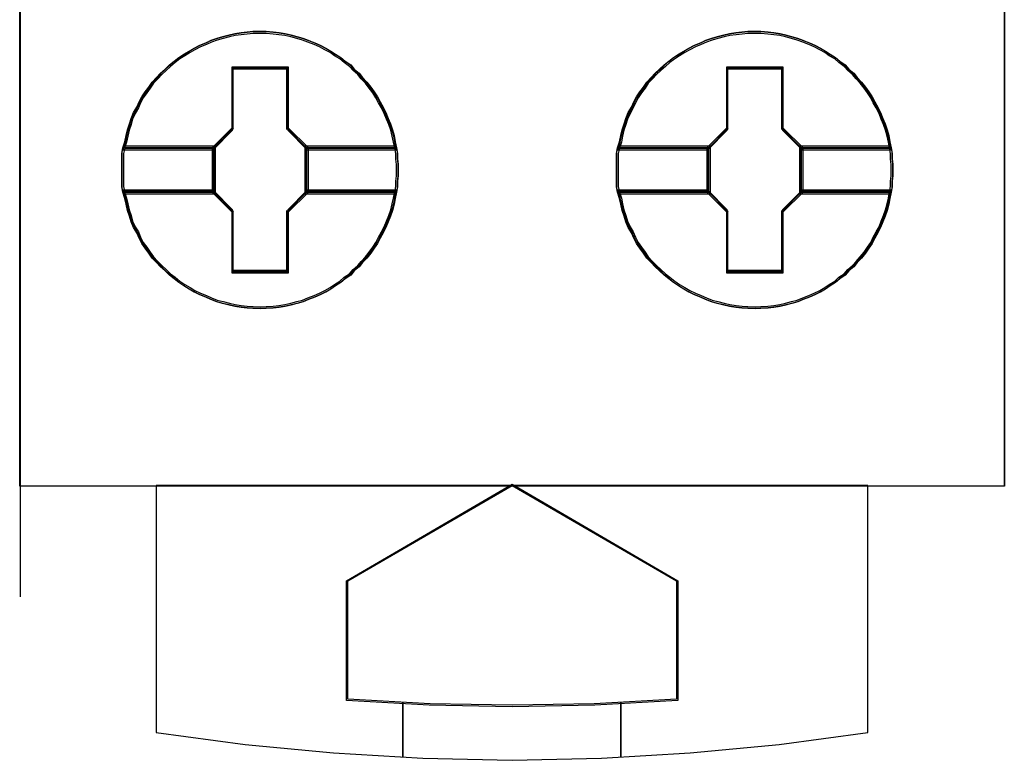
# Model space of a CAD drawing. Header units: millimetres. Extents: x 18084 to 47233, y 38174 to 56392.
# Tile 198 of 251: x 25968 to 25986, y 53624 to 53638. Entities that reach past the tile are written whole.
import ezdxf

# ---------------------------------------------------------------- set-up
doc = ezdxf.new("R2010")
doc.units = ezdxf.units.MM
doc.header["$LTSCALE"] = 100
doc.layers.add('45', color=7, linetype='Continuous')
doc.layers.add('5', color=7, linetype='Continuous')

msp = doc.modelspace()

# ---------------------------------------------------------------- linework, layer by layer
at = {"layer": '45', "color": 7}
for points in [[(25968.111, 53712.23), (25986.125, 53712.23), (25986.125, 53712.23), (25986.125, 53629.225), (25986.125, 53629.225), (25968.111, 53629.225), (25968.111, 53629.225), (25968.111, 53712.23), (25968.111, 53712.23)], [(25968.116, 53712.225), (25986.118, 53712.225), (25986.118, 53629.23), (25968.116, 53629.23), (25968.116, 53712.225)], [(25975.035, 53635.01), (25975.035, 53634.903), (25975.023, 53634.803), (25975.023, 53634.702), (25975.005, 53634.601), (25974.982, 53634.489), (25974.958, 53634.382), (25974.928, 53634.27), (25974.893, 53634.163), (25974.851, 53634.062), (25974.81, 53633.956), (25974.757, 53633.861), (25974.703, 53633.76), (25974.656, 53633.666), (25974.597, 53633.577), (25974.532, 53633.488), (25974.461, 53633.399), (25974.384, 53633.316), (25974.319, 53633.239), (25974.23, 53633.162), (25974.165, 53633.086), (25974.065, 53633.02), (25973.988, 53632.949), (25973.887, 53632.89), (25973.804, 53632.831), (25973.71, 53632.778), (25973.609, 53632.724), (25973.508, 53632.683), (25973.396, 53632.641), (25973.295, 53632.6), (25973.189, 53632.57), (25973.077, 53632.541), (25972.97, 53632.517), (25972.858, 53632.499), (25972.751, 53632.488), (25972.621, 53632.482), (25972.515, 53632.476), (25972.378, 53632.482), (25972.272, 53632.488), (25972.16, 53632.499), (25972.047, 53632.517), (25971.941, 53632.541), (25971.822, 53632.57), (25971.716, 53632.6), (25971.609, 53632.641), (25971.515, 53632.683), (25971.408, 53632.724), (25971.302, 53632.778), (25971.213, 53632.831), (25971.112, 53632.89), (25971.024, 53632.949), (25970.935, 53633.02), (25970.852, 53633.086), (25970.769, 53633.162), (25970.687, 53633.239), (25970.616, 53633.316), (25970.533, 53633.399), (25970.474, 53633.488), (25970.408, 53633.577), (25970.343, 53633.666), (25970.296, 53633.76), (25970.255, 53633.861), (25970.195, 53633.956), (25970.148, 53634.062), (25970.119, 53634.163), (25970.083, 53634.27), (25970.059, 53634.382), (25970.036, 53634.489), (25970, 53634.601), (25969.977, 53634.702), (25969.977, 53634.803), (25969.977, 53634.903), (25969.977, 53635.01), (25969.977, 53635.11), (25969.977, 53635.211), (25969.977, 53635.312), (25970, 53635.412), (25970.036, 53635.525), (25970.059, 53635.637), (25970.083, 53635.744), (25970.119, 53635.85), (25970.148, 53635.951), (25970.195, 53636.058), (25970.255, 53636.158), (25970.296, 53636.253), (25970.343, 53636.348), (25970.408, 53636.437), (25970.474, 53636.525), (25970.533, 53636.614), (25970.616, 53636.697), (25970.687, 53636.78), (25970.769, 53636.851), (25970.852, 53636.928), (25970.935, 53636.999), (25971.024, 53637.064), (25971.112, 53637.123), (25971.213, 53637.183), (25971.302, 53637.236), (25971.408, 53637.289), (25971.515, 53637.331), (25971.609, 53637.378), (25971.716, 53637.414), (25971.822, 53637.443), (25971.941, 53637.473), (25972.047, 53637.496), (25972.16, 53637.514), (25972.272, 53637.526), (25972.378, 53637.538), (25972.515, 53637.538), (25972.621, 53637.538), (25972.751, 53637.526), (25972.858, 53637.514), (25972.97, 53637.496), (25973.077, 53637.473), (25973.189, 53637.443), (25973.295, 53637.414), (25973.396, 53637.378), (25973.508, 53637.331), (25973.609, 53637.289), (25973.71, 53637.236), (25973.804, 53637.183), (25973.887, 53637.123), (25973.988, 53637.064), (25974.065, 53636.999), (25974.165, 53636.928), (25974.23, 53636.851), (25974.319, 53636.78), (25974.384, 53636.697), (25974.461, 53636.614), (25974.532, 53636.525), (25974.597, 53636.437), (25974.656, 53636.348), (25974.703, 53636.253), (25974.757, 53636.158), (25974.81, 53636.058), (25974.851, 53635.951), (25974.893, 53635.85), (25974.928, 53635.744), (25974.958, 53635.637), (25974.982, 53635.525), (25975.005, 53635.412), (25975.023, 53635.312), (25975.023, 53635.211), (25975.035, 53635.11), (25975.035, 53635.01)], [(25972.514, 53637.538), (25972.378, 53637.538), (25972.271, 53637.526), (25972.159, 53637.514), (25972.046, 53637.496), (25971.94, 53637.472), (25971.821, 53637.441), (25971.715, 53637.411), (25971.608, 53637.375), (25971.514, 53637.327), (25971.407, 53637.285), (25971.301, 53637.23), (25971.212, 53637.176), (25971.111, 53637.116), (25971.023, 53637.056), (25970.934, 53636.989), (25970.851, 53636.917), (25970.768, 53636.839), (25970.685, 53636.766), (25970.614, 53636.682), (25970.532, 53636.598), (25970.472, 53636.507), (25970.407, 53636.417), (25970.342, 53636.326), (25970.295, 53636.23), (25970.253, 53636.134), (25970.194, 53636.031), (25970.147, 53635.923), (25970.117, 53635.82), (25970.082, 53635.712), (25970.058, 53635.603), (25970.034, 53635.489), (25969.999, 53635.374), (25971.65, 53635.374), (25972.005, 53635.736), (25972.005, 53636.869), (25973.017, 53636.869), (25973.017, 53635.736), (25973.372, 53635.374), (25975.005, 53635.374), (25974.981, 53635.489), (25974.958, 53635.603), (25974.928, 53635.712), (25974.893, 53635.82), (25974.851, 53635.923), (25974.81, 53636.031), (25974.756, 53636.134), (25974.703, 53636.23), (25974.656, 53636.326), (25974.597, 53636.417), (25974.532, 53636.507), (25974.461, 53636.598), (25974.384, 53636.682), (25974.319, 53636.766), (25974.23, 53636.839), (25974.165, 53636.917), (25974.064, 53636.989), (25973.987, 53637.056), (25973.887, 53637.116), (25973.804, 53637.176), (25973.709, 53637.23), (25973.608, 53637.285), (25973.508, 53637.327), (25973.395, 53637.375), (25973.295, 53637.411), (25973.188, 53637.441), (25973.076, 53637.472), (25972.969, 53637.496), (25972.857, 53637.514), (25972.75, 53637.526), (25972.62, 53637.538), (25972.514, 53637.538)], [(25969.999, 53635.374), (25971.65, 53635.374), (25972.005, 53635.736), (25972.005, 53636.869), (25973.017, 53636.869), (25973.017, 53635.736), (25973.372, 53635.374), (25975.005, 53635.374), (25974.981, 53635.489), (25974.958, 53635.603), (25974.928, 53635.712), (25974.893, 53635.82), (25974.851, 53635.923), (25974.81, 53636.031), (25974.756, 53636.134), (25974.703, 53636.23), (25974.656, 53636.326), (25974.597, 53636.417), (25974.532, 53636.507), (25974.461, 53636.598), (25974.384, 53636.682), (25974.319, 53636.766), (25974.23, 53636.839), (25974.165, 53636.917), (25974.064, 53636.989), (25973.987, 53637.056), (25973.887, 53637.116), (25973.804, 53637.176), (25973.709, 53637.23), (25973.608, 53637.285), (25973.508, 53637.327), (25973.395, 53637.375), (25973.295, 53637.411), (25973.188, 53637.441), (25973.076, 53637.472), (25972.969, 53637.496), (25972.857, 53637.514), (25972.75, 53637.526), (25972.62, 53637.538), (25972.514, 53637.538), (25972.378, 53637.538), (25972.271, 53637.526), (25972.159, 53637.514), (25972.046, 53637.496), (25971.94, 53637.472), (25971.821, 53637.441), (25971.715, 53637.411), (25971.608, 53637.375), (25971.514, 53637.327), (25971.407, 53637.285), (25971.301, 53637.23), (25971.212, 53637.176), (25971.111, 53637.116), (25971.023, 53637.056), (25970.934, 53636.989), (25970.851, 53636.917), (25970.768, 53636.839), (25970.685, 53636.766), (25970.614, 53636.682), (25970.532, 53636.598), (25970.472, 53636.507), (25970.407, 53636.417), (25970.342, 53636.326), (25970.295, 53636.23), (25970.253, 53636.134), (25970.194, 53636.031), (25970.147, 53635.923), (25970.117, 53635.82), (25970.082, 53635.712), (25970.058, 53635.603), (25970.034, 53635.489), (25969.999, 53635.374)], [(25972.514, 53637.506), (25972.379, 53637.506), (25972.274, 53637.494), (25972.163, 53637.482), (25972.052, 53637.465), (25971.947, 53637.441), (25971.83, 53637.412), (25971.725, 53637.383), (25971.62, 53637.348), (25971.527, 53637.301), (25971.421, 53637.26), (25971.316, 53637.207), (25971.229, 53637.155), (25971.129, 53637.096), (25971.042, 53637.038), (25970.954, 53636.973), (25970.872, 53636.903), (25970.791, 53636.827), (25970.709, 53636.757), (25970.639, 53636.675), (25970.557, 53636.593), (25970.499, 53636.506), (25970.434, 53636.418), (25970.37, 53636.33), (25970.323, 53636.237), (25970.282, 53636.143), (25970.224, 53636.044), (25970.177, 53635.938), (25970.148, 53635.839), (25970.113, 53635.734), (25970.09, 53635.629), (25970.066, 53635.517), (25970.031, 53635.406), (25971.661, 53635.406), (25972.011, 53635.757), (25972.011, 53636.857), (25973.01, 53636.857), (25973.01, 53635.757), (25973.361, 53635.406), (25974.973, 53635.406), (25974.949, 53635.517), (25974.926, 53635.629), (25974.897, 53635.734), (25974.862, 53635.839), (25974.821, 53635.938), (25974.78, 53636.044), (25974.727, 53636.143), (25974.675, 53636.237), (25974.628, 53636.33), (25974.57, 53636.418), (25974.505, 53636.506), (25974.435, 53636.593), (25974.359, 53636.675), (25974.295, 53636.757), (25974.208, 53636.827), (25974.143, 53636.903), (25974.044, 53636.973), (25973.968, 53637.038), (25973.869, 53637.096), (25973.787, 53637.155), (25973.694, 53637.207), (25973.594, 53637.26), (25973.495, 53637.301), (25973.384, 53637.348), (25973.285, 53637.383), (25973.18, 53637.412), (25973.069, 53637.441), (25972.963, 53637.465), (25972.852, 53637.482), (25972.747, 53637.494), (25972.619, 53637.506), (25972.514, 53637.506)], [(25970.031, 53635.406), (25971.661, 53635.406), (25972.011, 53635.757), (25972.011, 53636.857), (25973.01, 53636.857), (25973.01, 53635.757), (25973.361, 53635.406), (25974.973, 53635.406), (25974.949, 53635.517), (25974.926, 53635.629), (25974.897, 53635.734), (25974.862, 53635.839), (25974.821, 53635.938), (25974.78, 53636.044), (25974.727, 53636.143), (25974.675, 53636.237), (25974.628, 53636.33), (25974.57, 53636.418), (25974.505, 53636.506), (25974.435, 53636.593), (25974.359, 53636.675), (25974.295, 53636.757), (25974.208, 53636.827), (25974.143, 53636.903), (25974.044, 53636.973), (25973.968, 53637.038), (25973.869, 53637.096), (25973.787, 53637.155), (25973.694, 53637.207), (25973.594, 53637.26), (25973.495, 53637.301), (25973.384, 53637.348), (25973.285, 53637.383), (25973.18, 53637.412), (25973.069, 53637.441), (25972.963, 53637.465), (25972.852, 53637.482), (25972.747, 53637.494), (25972.619, 53637.506), (25972.514, 53637.506), (25972.379, 53637.506), (25972.274, 53637.494), (25972.163, 53637.482), (25972.052, 53637.465), (25971.947, 53637.441), (25971.83, 53637.412), (25971.725, 53637.383), (25971.62, 53637.348), (25971.527, 53637.301), (25971.421, 53637.26), (25971.316, 53637.207), (25971.229, 53637.155), (25971.129, 53637.096), (25971.042, 53637.038), (25970.954, 53636.973), (25970.872, 53636.903), (25970.791, 53636.827), (25970.709, 53636.757), (25970.639, 53636.675), (25970.557, 53636.593), (25970.499, 53636.506), (25970.434, 53636.418), (25970.37, 53636.33), (25970.323, 53636.237), (25970.282, 53636.143), (25970.224, 53636.044), (25970.177, 53635.938), (25970.148, 53635.839), (25970.113, 53635.734), (25970.09, 53635.629), (25970.066, 53635.517), (25970.031, 53635.406)], [(25984.083, 53635.01), (25984.083, 53634.903), (25984.071, 53634.803), (25984.071, 53634.702), (25984.053, 53634.601), (25984.03, 53634.489), (25984.006, 53634.382), (25983.976, 53634.27), (25983.941, 53634.163), (25983.899, 53634.062), (25983.858, 53633.956), (25983.805, 53633.861), (25983.752, 53633.76), (25983.704, 53633.666), (25983.645, 53633.577), (25983.58, 53633.488), (25983.509, 53633.399), (25983.432, 53633.316), (25983.367, 53633.239), (25983.278, 53633.162), (25983.213, 53633.086), (25983.113, 53633.02), (25983.036, 53632.949), (25982.935, 53632.89), (25982.852, 53632.831), (25982.758, 53632.778), (25982.657, 53632.724), (25982.557, 53632.683), (25982.444, 53632.641), (25982.344, 53632.6), (25982.237, 53632.57), (25982.125, 53632.541), (25982.018, 53632.517), (25981.906, 53632.499), (25981.799, 53632.488), (25981.669, 53632.482), (25981.563, 53632.476), (25981.427, 53632.482), (25981.32, 53632.488), (25981.208, 53632.499), (25981.095, 53632.517), (25980.989, 53632.541), (25980.87, 53632.57), (25980.764, 53632.6), (25980.657, 53632.641), (25980.563, 53632.683), (25980.456, 53632.724), (25980.35, 53632.778), (25980.261, 53632.831), (25980.161, 53632.89), (25980.072, 53632.949), (25979.983, 53633.02), (25979.9, 53633.086), (25979.817, 53633.162), (25979.735, 53633.239), (25979.664, 53633.316), (25979.581, 53633.399), (25979.522, 53633.488), (25979.457, 53633.577), (25979.391, 53633.666), (25979.344, 53633.76), (25979.303, 53633.861), (25979.244, 53633.956), (25979.196, 53634.062), (25979.167, 53634.163), (25979.131, 53634.27), (25979.107, 53634.382), (25979.084, 53634.489), (25979.048, 53634.601), (25979.025, 53634.702), (25979.025, 53634.803), (25979.025, 53634.903), (25979.025, 53635.01), (25979.025, 53635.11), (25979.025, 53635.211), (25979.025, 53635.312), (25979.048, 53635.412), (25979.084, 53635.525), (25979.107, 53635.637), (25979.131, 53635.744), (25979.167, 53635.85), (25979.196, 53635.951), (25979.244, 53636.058), (25979.303, 53636.158), (25979.344, 53636.253), (25979.391, 53636.348), (25979.457, 53636.437), (25979.522, 53636.525), (25979.581, 53636.614), (25979.664, 53636.697), (25979.735, 53636.78), (25979.817, 53636.851), (25979.9, 53636.928), (25979.983, 53636.999), (25980.072, 53637.064), (25980.161, 53637.123), (25980.261, 53637.183), (25980.35, 53637.236), (25980.456, 53637.289), (25980.563, 53637.331), (25980.657, 53637.378), (25980.764, 53637.414), (25980.87, 53637.443), (25980.989, 53637.473), (25981.095, 53637.496), (25981.208, 53637.514), (25981.32, 53637.526), (25981.427, 53637.538), (25981.563, 53637.538), (25981.669, 53637.538), (25981.799, 53637.526), (25981.906, 53637.514), (25982.018, 53637.496), (25982.125, 53637.473), (25982.237, 53637.443), (25982.344, 53637.414), (25982.444, 53637.378), (25982.557, 53637.331), (25982.657, 53637.289), (25982.758, 53637.236), (25982.852, 53637.183), (25982.935, 53637.123), (25983.036, 53637.064), (25983.113, 53636.999), (25983.213, 53636.928), (25983.278, 53636.851), (25983.367, 53636.78), (25983.432, 53636.697), (25983.509, 53636.614), (25983.58, 53636.525), (25983.645, 53636.437), (25983.704, 53636.348), (25983.752, 53636.253), (25983.805, 53636.158), (25983.858, 53636.058), (25983.899, 53635.951), (25983.941, 53635.85), (25983.976, 53635.744), (25984.006, 53635.637), (25984.03, 53635.525), (25984.053, 53635.412), (25984.071, 53635.312), (25984.071, 53635.211), (25984.083, 53635.11), (25984.083, 53635.01)], [(25981.563, 53637.538), (25981.427, 53637.538), (25981.321, 53637.526), (25981.208, 53637.514), (25981.096, 53637.496), (25980.989, 53637.472), (25980.871, 53637.441), (25980.765, 53637.411), (25980.658, 53637.375), (25980.564, 53637.327), (25980.457, 53637.285), (25980.351, 53637.23), (25980.262, 53637.176), (25980.161, 53637.116), (25980.073, 53637.056), (25979.984, 53636.989), (25979.901, 53636.917), (25979.818, 53636.839), (25979.736, 53636.766), (25979.665, 53636.682), (25979.582, 53636.598), (25979.523, 53636.507), (25979.458, 53636.417), (25979.393, 53636.326), (25979.345, 53636.23), (25979.304, 53636.134), (25979.245, 53636.031), (25979.197, 53635.923), (25979.168, 53635.82), (25979.132, 53635.712), (25979.109, 53635.603), (25979.085, 53635.489), (25979.05, 53635.374), (25980.7, 53635.374), (25981.054, 53635.736), (25981.054, 53636.869), (25982.066, 53636.869), (25982.066, 53635.736), (25982.421, 53635.374), (25984.053, 53635.374), (25984.029, 53635.489), (25984.006, 53635.603), (25983.976, 53635.712), (25983.941, 53635.82), (25983.899, 53635.923), (25983.858, 53636.031), (25983.805, 53636.134), (25983.751, 53636.23), (25983.704, 53636.326), (25983.645, 53636.417), (25983.58, 53636.507), (25983.509, 53636.598), (25983.432, 53636.682), (25983.367, 53636.766), (25983.278, 53636.839), (25983.213, 53636.917), (25983.113, 53636.989), (25983.036, 53637.056), (25982.935, 53637.116), (25982.852, 53637.176), (25982.758, 53637.23), (25982.657, 53637.285), (25982.557, 53637.327), (25982.444, 53637.375), (25982.344, 53637.411), (25982.237, 53637.441), (25982.125, 53637.472), (25982.019, 53637.496), (25981.906, 53637.514), (25981.8, 53637.526), (25981.67, 53637.538), (25981.563, 53637.538)], [(25979.05, 53635.374), (25980.7, 53635.374), (25981.054, 53635.736), (25981.054, 53636.869), (25982.066, 53636.869), (25982.066, 53635.736), (25982.421, 53635.374), (25984.053, 53635.374), (25984.029, 53635.489), (25984.006, 53635.603), (25983.976, 53635.712), (25983.941, 53635.82), (25983.899, 53635.923), (25983.858, 53636.031), (25983.805, 53636.134), (25983.751, 53636.23), (25983.704, 53636.326), (25983.645, 53636.417), (25983.58, 53636.507), (25983.509, 53636.598), (25983.432, 53636.682), (25983.367, 53636.766), (25983.278, 53636.839), (25983.213, 53636.917), (25983.113, 53636.989), (25983.036, 53637.056), (25982.935, 53637.116), (25982.852, 53637.176), (25982.758, 53637.23), (25982.657, 53637.285), (25982.557, 53637.327), (25982.444, 53637.375), (25982.344, 53637.411), (25982.237, 53637.441), (25982.125, 53637.472), (25982.019, 53637.496), (25981.906, 53637.514), (25981.8, 53637.526), (25981.67, 53637.538), (25981.563, 53637.538), (25981.427, 53637.538), (25981.321, 53637.526), (25981.208, 53637.514), (25981.096, 53637.496), (25980.989, 53637.472), (25980.871, 53637.441), (25980.765, 53637.411), (25980.658, 53637.375), (25980.564, 53637.327), (25980.457, 53637.285), (25980.351, 53637.23), (25980.262, 53637.176), (25980.161, 53637.116), (25980.073, 53637.056), (25979.984, 53636.989), (25979.901, 53636.917), (25979.818, 53636.839), (25979.736, 53636.766), (25979.665, 53636.682), (25979.582, 53636.598), (25979.523, 53636.507), (25979.458, 53636.417), (25979.393, 53636.326), (25979.345, 53636.23), (25979.304, 53636.134), (25979.245, 53636.031), (25979.197, 53635.923), (25979.168, 53635.82), (25979.132, 53635.712), (25979.109, 53635.603), (25979.085, 53635.489), (25979.05, 53635.374)], [(25981.564, 53637.506), (25981.43, 53637.506), (25981.325, 53637.494), (25981.214, 53637.482), (25981.103, 53637.465), (25980.998, 53637.441), (25980.881, 53637.412), (25980.776, 53637.383), (25980.671, 53637.348), (25980.577, 53637.301), (25980.472, 53637.26), (25980.367, 53637.207), (25980.279, 53637.155), (25980.18, 53637.096), (25980.092, 53637.038), (25980.005, 53636.973), (25979.923, 53636.903), (25979.841, 53636.827), (25979.759, 53636.757), (25979.689, 53636.675), (25979.607, 53636.593), (25979.549, 53636.506), (25979.485, 53636.418), (25979.421, 53636.33), (25979.374, 53636.237), (25979.333, 53636.143), (25979.275, 53636.044), (25979.228, 53635.938), (25979.199, 53635.839), (25979.164, 53635.734), (25979.14, 53635.629), (25979.117, 53635.517), (25979.082, 53635.406), (25980.711, 53635.406), (25981.062, 53635.757), (25981.062, 53636.857), (25982.061, 53636.857), (25982.061, 53635.757), (25982.411, 53635.406), (25984.023, 53635.406), (25984, 53635.517), (25983.976, 53635.629), (25983.947, 53635.734), (25983.912, 53635.839), (25983.871, 53635.938), (25983.83, 53636.044), (25983.778, 53636.143), (25983.725, 53636.237), (25983.679, 53636.33), (25983.62, 53636.418), (25983.556, 53636.506), (25983.486, 53636.593), (25983.41, 53636.675), (25983.346, 53636.757), (25983.258, 53636.827), (25983.194, 53636.903), (25983.095, 53636.973), (25983.019, 53637.038), (25982.919, 53637.096), (25982.838, 53637.155), (25982.744, 53637.207), (25982.645, 53637.26), (25982.545, 53637.301), (25982.434, 53637.348), (25982.335, 53637.383), (25982.23, 53637.412), (25982.119, 53637.441), (25982.014, 53637.465), (25981.903, 53637.482), (25981.798, 53637.494), (25981.669, 53637.506), (25981.564, 53637.506)], [(25979.082, 53635.406), (25980.711, 53635.406), (25981.062, 53635.757), (25981.062, 53636.857), (25982.061, 53636.857), (25982.061, 53635.757), (25982.411, 53635.406), (25984.023, 53635.406), (25984, 53635.517), (25983.976, 53635.629), (25983.947, 53635.734), (25983.912, 53635.839), (25983.871, 53635.938), (25983.83, 53636.044), (25983.778, 53636.143), (25983.725, 53636.237), (25983.679, 53636.33), (25983.62, 53636.418), (25983.556, 53636.506), (25983.486, 53636.593), (25983.41, 53636.675), (25983.346, 53636.757), (25983.258, 53636.827), (25983.194, 53636.903), (25983.095, 53636.973), (25983.019, 53637.038), (25982.919, 53637.096), (25982.838, 53637.155), (25982.744, 53637.207), (25982.645, 53637.26), (25982.545, 53637.301), (25982.434, 53637.348), (25982.335, 53637.383), (25982.23, 53637.412), (25982.119, 53637.441), (25982.014, 53637.465), (25981.903, 53637.482), (25981.798, 53637.494), (25981.669, 53637.506), (25981.564, 53637.506), (25981.43, 53637.506), (25981.325, 53637.494), (25981.214, 53637.482), (25981.103, 53637.465), (25980.998, 53637.441), (25980.881, 53637.412), (25980.776, 53637.383), (25980.671, 53637.348), (25980.577, 53637.301), (25980.472, 53637.26), (25980.367, 53637.207), (25980.279, 53637.155), (25980.18, 53637.096), (25980.092, 53637.038), (25980.005, 53636.973), (25979.923, 53636.903), (25979.841, 53636.827), (25979.759, 53636.757), (25979.689, 53636.675), (25979.607, 53636.593), (25979.549, 53636.506), (25979.485, 53636.418), (25979.421, 53636.33), (25979.374, 53636.237), (25979.333, 53636.143), (25979.275, 53636.044), (25979.228, 53635.938), (25979.199, 53635.839), (25979.164, 53635.734), (25979.14, 53635.629), (25979.117, 53635.517), (25979.082, 53635.406)], [(25973.029, 53636.89), (25971.992, 53636.89), (25971.992, 53635.772), (25971.629, 53635.415), (25971.629, 53634.601), (25971.992, 53634.244), (25971.992, 53633.126), (25973.029, 53633.126), (25973.029, 53634.244), (25973.393, 53634.601), (25973.393, 53635.415), (25973.029, 53635.772), (25973.029, 53636.89)], [(25982.079, 53636.89), (25981.041, 53636.89), (25981.041, 53635.772), (25980.677, 53635.415), (25980.677, 53634.601), (25981.041, 53634.244), (25981.041, 53633.126), (25982.079, 53633.126), (25982.079, 53634.244), (25982.443, 53634.601), (25982.443, 53635.415), (25982.079, 53635.772), (25982.079, 53636.89)], [(25973.01, 53636.858), (25972.011, 53636.858), (25972.011, 53635.758), (25971.661, 53635.407), (25971.661, 53634.606), (25972.011, 53634.255), (25972.011, 53633.156), (25973.01, 53633.156), (25973.01, 53634.255), (25973.36, 53634.606), (25973.36, 53635.407), (25973.01, 53635.758), (25973.01, 53636.858)], [(25972.001, 53636.865), (25973.02, 53636.865), (25972.001, 53636.865)], [(25972.001, 53635.749), (25972.001, 53636.865), (25972.001, 53635.749)], [(25973, 53635.749), (25973, 53636.865), (25973, 53635.749)], [(25982.06, 53636.858), (25981.06, 53636.858), (25981.06, 53635.758), (25980.709, 53635.407), (25980.709, 53634.606), (25981.06, 53634.255), (25981.06, 53633.156), (25982.06, 53633.156), (25982.06, 53634.255), (25982.411, 53634.606), (25982.411, 53635.407), (25982.06, 53635.758), (25982.06, 53636.858)], [(25981.052, 53636.865), (25982.068, 53636.865), (25981.052, 53636.865)], [(25981.052, 53635.749), (25981.052, 53636.865), (25981.052, 53635.749)], [(25982.051, 53635.749), (25982.051, 53636.865), (25982.051, 53635.749)], [(25971.651, 53635.399), (25972.021, 53635.766), (25971.651, 53635.399)], [(25973.37, 53635.399), (25973, 53635.766), (25973.37, 53635.399)], [(25980.702, 53635.399), (25981.069, 53635.766), (25980.702, 53635.399)], [(25982.418, 53635.399), (25982.051, 53635.766), (25982.418, 53635.399)], [(25971.693, 53635.441), (25970.001, 53635.441), (25969.977, 53635.334), (25969.977, 53635.226), (25969.977, 53635.119), (25969.977, 53635.011), (25969.977, 53634.897), (25969.977, 53634.79), (25969.977, 53634.682), (25970.001, 53634.575), (25971.693, 53634.575), (25971.693, 53635.441)], [(25971.693, 53634.575), (25971.693, 53635.441), (25970.001, 53635.441), (25969.977, 53635.334), (25969.977, 53635.226), (25969.977, 53635.119), (25969.977, 53635.011), (25969.977, 53634.897), (25969.977, 53634.79), (25969.977, 53634.682), (25970.001, 53634.575), (25971.693, 53634.575)], [(25975.004, 53635.441), (25973.328, 53635.441), (25973.328, 53634.575), (25975.004, 53634.575), (25975.023, 53634.682), (25975.023, 53634.79), (25975.035, 53634.897), (25975.035, 53635.011), (25975.035, 53635.119), (25975.023, 53635.226), (25975.023, 53635.334), (25975.004, 53635.441)], [(25973.328, 53635.441), (25973.328, 53634.575), (25975.004, 53634.575), (25975.023, 53634.682), (25975.023, 53634.79), (25975.035, 53634.897), (25975.035, 53635.011), (25975.035, 53635.119), (25975.023, 53635.226), (25975.023, 53635.334), (25975.004, 53635.441), (25973.328, 53635.441)], [(25980.744, 53635.441), (25979.049, 53635.441), (25979.025, 53635.334), (25979.025, 53635.226), (25979.025, 53635.119), (25979.025, 53635.011), (25979.025, 53634.897), (25979.025, 53634.79), (25979.025, 53634.682), (25979.049, 53634.575), (25980.744, 53634.575), (25980.744, 53635.441)], [(25980.744, 53634.575), (25980.744, 53635.441), (25979.049, 53635.441), (25979.025, 53635.334), (25979.025, 53635.226), (25979.025, 53635.119), (25979.025, 53635.011), (25979.025, 53634.897), (25979.025, 53634.79), (25979.025, 53634.682), (25979.049, 53634.575), (25980.744, 53634.575)], [(25984.052, 53635.441), (25982.376, 53635.441), (25982.376, 53634.575), (25984.052, 53634.575), (25984.071, 53634.682), (25984.071, 53634.79), (25984.083, 53634.897), (25984.083, 53635.011), (25984.083, 53635.119), (25984.071, 53635.226), (25984.071, 53635.334), (25984.052, 53635.441)], [(25982.376, 53635.441), (25982.376, 53634.575), (25984.052, 53634.575), (25984.071, 53634.682), (25984.071, 53634.79), (25984.083, 53634.897), (25984.083, 53635.011), (25984.083, 53635.119), (25984.071, 53635.226), (25984.071, 53635.334), (25984.052, 53635.441), (25982.376, 53635.441)], [(25971.663, 53635.409), (25970.032, 53635.409), (25970.009, 53635.309), (25970.009, 53635.209), (25970.009, 53635.109), (25970.009, 53635.01), (25970.009, 53634.904), (25970.009, 53634.804), (25970.009, 53634.705), (25970.032, 53634.605), (25971.663, 53634.605), (25971.663, 53635.409)], [(25971.663, 53634.605), (25971.663, 53635.409), (25970.032, 53635.409), (25970.009, 53635.309), (25970.009, 53635.209), (25970.009, 53635.109), (25970.009, 53635.01), (25970.009, 53634.904), (25970.009, 53634.804), (25970.009, 53634.705), (25970.032, 53634.605), (25971.663, 53634.605)], [(25970.024, 53635.416), (25971.671, 53635.416), (25970.024, 53635.416)], [(25971.651, 53635.416), (25971.651, 53634.597), (25971.651, 53635.416)], [(25973.35, 53635.416), (25974.98, 53635.416), (25973.35, 53635.416)], [(25973.35, 53635.416), (25973.35, 53634.597), (25973.35, 53635.416)], [(25974.973, 53635.409), (25973.358, 53635.409), (25973.358, 53634.605), (25974.973, 53634.605), (25974.991, 53634.705), (25974.991, 53634.804), (25975.002, 53634.904), (25975.002, 53635.01), (25975.002, 53635.109), (25974.991, 53635.209), (25974.991, 53635.309), (25974.973, 53635.409)], [(25973.358, 53635.409), (25973.358, 53634.605), (25974.973, 53634.605), (25974.991, 53634.705), (25974.991, 53634.804), (25975.002, 53634.904), (25975.002, 53635.01), (25975.002, 53635.109), (25974.991, 53635.209), (25974.991, 53635.309), (25974.973, 53635.409), (25973.358, 53635.409)], [(25980.712, 53635.409), (25979.08, 53635.409), (25979.057, 53635.309), (25979.057, 53635.209), (25979.057, 53635.109), (25979.057, 53635.01), (25979.057, 53634.904), (25979.057, 53634.804), (25979.057, 53634.705), (25979.08, 53634.605), (25980.712, 53634.605), (25980.712, 53635.409)], [(25980.712, 53634.605), (25980.712, 53635.409), (25979.08, 53635.409), (25979.057, 53635.309), (25979.057, 53635.209), (25979.057, 53635.109), (25979.057, 53635.01), (25979.057, 53634.904), (25979.057, 53634.804), (25979.057, 53634.705), (25979.08, 53634.605), (25980.712, 53634.605)], [(25979.072, 53635.416), (25980.719, 53635.416), (25979.072, 53635.416)], [(25980.702, 53635.416), (25980.702, 53634.597), (25980.702, 53635.416)], [(25982.401, 53635.416), (25984.031, 53635.416), (25982.401, 53635.416)], [(25982.401, 53635.416), (25982.401, 53634.597), (25982.401, 53635.416)], [(25984.021, 53635.409), (25982.408, 53635.409), (25982.408, 53634.605), (25984.021, 53634.605), (25984.039, 53634.705), (25984.039, 53634.804), (25984.051, 53634.904), (25984.051, 53635.01), (25984.051, 53635.109), (25984.039, 53635.209), (25984.039, 53635.309), (25984.021, 53635.409)], [(25982.408, 53635.409), (25982.408, 53634.605), (25984.021, 53634.605), (25984.039, 53634.705), (25984.039, 53634.804), (25984.051, 53634.904), (25984.051, 53635.01), (25984.051, 53635.109), (25984.039, 53635.209), (25984.039, 53635.309), (25984.021, 53635.409), (25982.408, 53635.409)], [(25975.005, 53634.64), (25973.372, 53634.64), (25973.017, 53634.278), (25973.017, 53633.145), (25972.005, 53633.145), (25972.005, 53634.278), (25971.65, 53634.64), (25969.999, 53634.64), (25970.034, 53634.525), (25970.058, 53634.417), (25970.082, 53634.302), (25970.117, 53634.193), (25970.147, 53634.091), (25970.194, 53633.983), (25970.253, 53633.886), (25970.295, 53633.784), (25970.342, 53633.687), (25970.407, 53633.597), (25970.472, 53633.506), (25970.532, 53633.416), (25970.614, 53633.332), (25970.685, 53633.253), (25970.768, 53633.175), (25970.851, 53633.097), (25970.934, 53633.03), (25971.023, 53632.958), (25971.111, 53632.898), (25971.212, 53632.837), (25971.301, 53632.783), (25971.407, 53632.729), (25971.514, 53632.687), (25971.608, 53632.644), (25971.715, 53632.602), (25971.821, 53632.572), (25971.94, 53632.542), (25972.046, 53632.518), (25972.159, 53632.5), (25972.271, 53632.488), (25972.378, 53632.482), (25972.514, 53632.476), (25972.62, 53632.482), (25972.75, 53632.488), (25972.857, 53632.5), (25972.969, 53632.518), (25973.076, 53632.542), (25973.188, 53632.572), (25973.295, 53632.602), (25973.395, 53632.644), (25973.508, 53632.687), (25973.608, 53632.729), (25973.709, 53632.783), (25973.804, 53632.837), (25973.887, 53632.898), (25973.987, 53632.958), (25974.064, 53633.03), (25974.165, 53633.097), (25974.23, 53633.175), (25974.319, 53633.253), (25974.384, 53633.332), (25974.461, 53633.416), (25974.532, 53633.506), (25974.597, 53633.597), (25974.656, 53633.687), (25974.703, 53633.784), (25974.756, 53633.886), (25974.81, 53633.983), (25974.851, 53634.091), (25974.893, 53634.193), (25974.928, 53634.302), (25974.958, 53634.417), (25974.981, 53634.525), (25975.005, 53634.64)], [(25972.005, 53633.145), (25972.005, 53634.278), (25971.65, 53634.64), (25969.999, 53634.64), (25970.034, 53634.525), (25970.058, 53634.417), (25970.082, 53634.302), (25970.117, 53634.193), (25970.147, 53634.091), (25970.194, 53633.983), (25970.253, 53633.886), (25970.295, 53633.784), (25970.342, 53633.687), (25970.407, 53633.597), (25970.472, 53633.506), (25970.532, 53633.416), (25970.614, 53633.332), (25970.685, 53633.253), (25970.768, 53633.175), (25970.851, 53633.097), (25970.934, 53633.03), (25971.023, 53632.958), (25971.111, 53632.898), (25971.212, 53632.837), (25971.301, 53632.783), (25971.407, 53632.729), (25971.514, 53632.687), (25971.608, 53632.644), (25971.715, 53632.602), (25971.821, 53632.572), (25971.94, 53632.542), (25972.046, 53632.518), (25972.159, 53632.5), (25972.271, 53632.488), (25972.378, 53632.482), (25972.514, 53632.476), (25972.62, 53632.482), (25972.75, 53632.488), (25972.857, 53632.5), (25972.969, 53632.518), (25973.076, 53632.542), (25973.188, 53632.572), (25973.295, 53632.602), (25973.395, 53632.644), (25973.508, 53632.687), (25973.608, 53632.729), (25973.709, 53632.783), (25973.804, 53632.837), (25973.887, 53632.898), (25973.987, 53632.958), (25974.064, 53633.03), (25974.165, 53633.097), (25974.23, 53633.175), (25974.319, 53633.253), (25974.384, 53633.332), (25974.461, 53633.416), (25974.532, 53633.506), (25974.597, 53633.597), (25974.656, 53633.687), (25974.703, 53633.784), (25974.756, 53633.886), (25974.81, 53633.983), (25974.851, 53634.091), (25974.893, 53634.193), (25974.928, 53634.302), (25974.958, 53634.417), (25974.981, 53634.525), (25975.005, 53634.64), (25973.372, 53634.64), (25973.017, 53634.278), (25973.017, 53633.145), (25972.005, 53633.145)], [(25970.024, 53634.617), (25971.671, 53634.617), (25970.024, 53634.617)], [(25974.973, 53634.607), (25973.361, 53634.607), (25973.01, 53634.256), (25973.01, 53633.157), (25972.011, 53633.157), (25972.011, 53634.256), (25971.661, 53634.607), (25970.031, 53634.607), (25970.066, 53634.496), (25970.09, 53634.391), (25970.113, 53634.28), (25970.148, 53634.175), (25970.177, 53634.075), (25970.224, 53633.97), (25970.282, 53633.876), (25970.323, 53633.777), (25970.37, 53633.683), (25970.434, 53633.596), (25970.499, 53633.508), (25970.557, 53633.42), (25970.639, 53633.338), (25970.709, 53633.262), (25970.791, 53633.186), (25970.872, 53633.11), (25970.954, 53633.046), (25971.042, 53632.976), (25971.129, 53632.917), (25971.229, 53632.859), (25971.316, 53632.806), (25971.421, 53632.754), (25971.527, 53632.713), (25971.62, 53632.672), (25971.725, 53632.631), (25971.83, 53632.602), (25971.947, 53632.572), (25972.052, 53632.549), (25972.163, 53632.531), (25972.274, 53632.52), (25972.379, 53632.514), (25972.514, 53632.508), (25972.619, 53632.514), (25972.747, 53632.52), (25972.852, 53632.531), (25972.963, 53632.549), (25973.069, 53632.572), (25973.18, 53632.602), (25973.285, 53632.631), (25973.384, 53632.672), (25973.495, 53632.713), (25973.594, 53632.754), (25973.694, 53632.806), (25973.787, 53632.859), (25973.869, 53632.917), (25973.968, 53632.976), (25974.044, 53633.046), (25974.143, 53633.11), (25974.208, 53633.186), (25974.295, 53633.262), (25974.359, 53633.338), (25974.435, 53633.42), (25974.505, 53633.508), (25974.57, 53633.596), (25974.628, 53633.683), (25974.675, 53633.777), (25974.727, 53633.876), (25974.78, 53633.97), (25974.821, 53634.075), (25974.862, 53634.175), (25974.897, 53634.28), (25974.926, 53634.391), (25974.949, 53634.496), (25974.973, 53634.607)], [(25972.011, 53633.157), (25972.011, 53634.256), (25971.661, 53634.607), (25970.031, 53634.607), (25970.066, 53634.496), (25970.09, 53634.391), (25970.113, 53634.28), (25970.148, 53634.175), (25970.177, 53634.075), (25970.224, 53633.97), (25970.282, 53633.876), (25970.323, 53633.777), (25970.37, 53633.683), (25970.434, 53633.596), (25970.499, 53633.508), (25970.557, 53633.42), (25970.639, 53633.338), (25970.709, 53633.262), (25970.791, 53633.186), (25970.872, 53633.11), (25970.954, 53633.046), (25971.042, 53632.976), (25971.129, 53632.917), (25971.229, 53632.859), (25971.316, 53632.806), (25971.421, 53632.754), (25971.527, 53632.713), (25971.62, 53632.672), (25971.725, 53632.631), (25971.83, 53632.602), (25971.947, 53632.572), (25972.052, 53632.549), (25972.163, 53632.531), (25972.274, 53632.52), (25972.379, 53632.514), (25972.514, 53632.508), (25972.619, 53632.514), (25972.747, 53632.52), (25972.852, 53632.531), (25972.963, 53632.549), (25973.069, 53632.572), (25973.18, 53632.602), (25973.285, 53632.631), (25973.384, 53632.672), (25973.495, 53632.713), (25973.594, 53632.754), (25973.694, 53632.806), (25973.787, 53632.859), (25973.869, 53632.917), (25973.968, 53632.976), (25974.044, 53633.046), (25974.143, 53633.11), (25974.208, 53633.186), (25974.295, 53633.262), (25974.359, 53633.338), (25974.435, 53633.42), (25974.505, 53633.508), (25974.57, 53633.596), (25974.628, 53633.683), (25974.675, 53633.777), (25974.727, 53633.876), (25974.78, 53633.97), (25974.821, 53634.075), (25974.862, 53634.175), (25974.897, 53634.28), (25974.926, 53634.391), (25974.949, 53634.496), (25974.973, 53634.607), (25973.361, 53634.607), (25973.01, 53634.256), (25973.01, 53633.157), (25972.011, 53633.157)], [(25971.651, 53634.617), (25972.021, 53634.247), (25971.651, 53634.617)], [(25973.37, 53634.617), (25973, 53634.247), (25973.37, 53634.617)], [(25973.35, 53634.617), (25974.98, 53634.617), (25973.35, 53634.617)], [(25984.053, 53634.64), (25982.421, 53634.64), (25982.066, 53634.278), (25982.066, 53633.145), (25981.054, 53633.145), (25981.054, 53634.278), (25980.7, 53634.64), (25979.05, 53634.64), (25979.085, 53634.525), (25979.109, 53634.417), (25979.132, 53634.302), (25979.168, 53634.193), (25979.197, 53634.091), (25979.245, 53633.983), (25979.304, 53633.886), (25979.345, 53633.784), (25979.393, 53633.687), (25979.458, 53633.597), (25979.523, 53633.506), (25979.582, 53633.416), (25979.665, 53633.332), (25979.736, 53633.253), (25979.818, 53633.175), (25979.901, 53633.097), (25979.984, 53633.03), (25980.073, 53632.958), (25980.161, 53632.898), (25980.262, 53632.837), (25980.351, 53632.783), (25980.457, 53632.729), (25980.564, 53632.687), (25980.658, 53632.644), (25980.765, 53632.602), (25980.871, 53632.572), (25980.989, 53632.542), (25981.096, 53632.518), (25981.208, 53632.5), (25981.321, 53632.488), (25981.427, 53632.482), (25981.563, 53632.476), (25981.67, 53632.482), (25981.8, 53632.488), (25981.906, 53632.5), (25982.019, 53632.518), (25982.125, 53632.542), (25982.237, 53632.572), (25982.344, 53632.602), (25982.444, 53632.644), (25982.557, 53632.687), (25982.657, 53632.729), (25982.758, 53632.783), (25982.852, 53632.837), (25982.935, 53632.898), (25983.036, 53632.958), (25983.113, 53633.03), (25983.213, 53633.097), (25983.278, 53633.175), (25983.367, 53633.253), (25983.432, 53633.332), (25983.509, 53633.416), (25983.58, 53633.506), (25983.645, 53633.597), (25983.704, 53633.687), (25983.751, 53633.784), (25983.805, 53633.886), (25983.858, 53633.983), (25983.899, 53634.091), (25983.941, 53634.193), (25983.976, 53634.302), (25984.006, 53634.417), (25984.029, 53634.525), (25984.053, 53634.64)], [(25981.054, 53633.145), (25981.054, 53634.278), (25980.7, 53634.64), (25979.05, 53634.64), (25979.085, 53634.525), (25979.109, 53634.417), (25979.132, 53634.302), (25979.168, 53634.193), (25979.197, 53634.091), (25979.245, 53633.983), (25979.304, 53633.886), (25979.345, 53633.784), (25979.393, 53633.687), (25979.458, 53633.597), (25979.523, 53633.506), (25979.582, 53633.416), (25979.665, 53633.332), (25979.736, 53633.253), (25979.818, 53633.175), (25979.901, 53633.097), (25979.984, 53633.03), (25980.073, 53632.958), (25980.161, 53632.898), (25980.262, 53632.837), (25980.351, 53632.783), (25980.457, 53632.729), (25980.564, 53632.687), (25980.658, 53632.644), (25980.765, 53632.602), (25980.871, 53632.572), (25980.989, 53632.542), (25981.096, 53632.518), (25981.208, 53632.5), (25981.321, 53632.488), (25981.427, 53632.482), (25981.563, 53632.476), (25981.67, 53632.482), (25981.8, 53632.488), (25981.906, 53632.5), (25982.019, 53632.518), (25982.125, 53632.542), (25982.237, 53632.572), (25982.344, 53632.602), (25982.444, 53632.644), (25982.557, 53632.687), (25982.657, 53632.729), (25982.758, 53632.783), (25982.852, 53632.837), (25982.935, 53632.898), (25983.036, 53632.958), (25983.113, 53633.03), (25983.213, 53633.097), (25983.278, 53633.175), (25983.367, 53633.253), (25983.432, 53633.332), (25983.509, 53633.416), (25983.58, 53633.506), (25983.645, 53633.597), (25983.704, 53633.687), (25983.751, 53633.784), (25983.805, 53633.886), (25983.858, 53633.983), (25983.899, 53634.091), (25983.941, 53634.193), (25983.976, 53634.302), (25984.006, 53634.417), (25984.029, 53634.525), (25984.053, 53634.64), (25982.421, 53634.64), (25982.066, 53634.278), (25982.066, 53633.145), (25981.054, 53633.145)], [(25979.072, 53634.617), (25980.719, 53634.617), (25979.072, 53634.617)], [(25984.023, 53634.607), (25982.411, 53634.607), (25982.061, 53634.256), (25982.061, 53633.157), (25981.062, 53633.157), (25981.062, 53634.256), (25980.711, 53634.607), (25979.082, 53634.607), (25979.117, 53634.496), (25979.14, 53634.391), (25979.164, 53634.28), (25979.199, 53634.175), (25979.228, 53634.075), (25979.275, 53633.97), (25979.333, 53633.876), (25979.374, 53633.777), (25979.421, 53633.683), (25979.485, 53633.596), (25979.549, 53633.508), (25979.607, 53633.42), (25979.689, 53633.338), (25979.759, 53633.262), (25979.841, 53633.186), (25979.923, 53633.11), (25980.005, 53633.046), (25980.092, 53632.976), (25980.18, 53632.917), (25980.279, 53632.859), (25980.367, 53632.806), (25980.472, 53632.754), (25980.577, 53632.713), (25980.671, 53632.672), (25980.776, 53632.631), (25980.881, 53632.602), (25980.998, 53632.572), (25981.103, 53632.549), (25981.214, 53632.531), (25981.325, 53632.52), (25981.43, 53632.514), (25981.564, 53632.508), (25981.669, 53632.514), (25981.798, 53632.52), (25981.903, 53632.531), (25982.014, 53632.549), (25982.119, 53632.572), (25982.23, 53632.602), (25982.335, 53632.631), (25982.434, 53632.672), (25982.545, 53632.713), (25982.645, 53632.754), (25982.744, 53632.806), (25982.838, 53632.859), (25982.919, 53632.917), (25983.019, 53632.976), (25983.095, 53633.046), (25983.194, 53633.11), (25983.258, 53633.186), (25983.346, 53633.262), (25983.41, 53633.338), (25983.486, 53633.42), (25983.556, 53633.508), (25983.62, 53633.596), (25983.679, 53633.683), (25983.725, 53633.777), (25983.778, 53633.876), (25983.83, 53633.97), (25983.871, 53634.075), (25983.912, 53634.175), (25983.947, 53634.28), (25983.976, 53634.391), (25984, 53634.496), (25984.023, 53634.607)], [(25981.062, 53633.157), (25981.062, 53634.256), (25980.711, 53634.607), (25979.082, 53634.607), (25979.117, 53634.496), (25979.14, 53634.391), (25979.164, 53634.28), (25979.199, 53634.175), (25979.228, 53634.075), (25979.275, 53633.97), (25979.333, 53633.876), (25979.374, 53633.777), (25979.421, 53633.683), (25979.485, 53633.596), (25979.549, 53633.508), (25979.607, 53633.42), (25979.689, 53633.338), (25979.759, 53633.262), (25979.841, 53633.186), (25979.923, 53633.11), (25980.005, 53633.046), (25980.092, 53632.976), (25980.18, 53632.917), (25980.279, 53632.859), (25980.367, 53632.806), (25980.472, 53632.754), (25980.577, 53632.713), (25980.671, 53632.672), (25980.776, 53632.631), (25980.881, 53632.602), (25980.998, 53632.572), (25981.103, 53632.549), (25981.214, 53632.531), (25981.325, 53632.52), (25981.43, 53632.514), (25981.564, 53632.508), (25981.669, 53632.514), (25981.798, 53632.52), (25981.903, 53632.531), (25982.014, 53632.549), (25982.119, 53632.572), (25982.23, 53632.602), (25982.335, 53632.631), (25982.434, 53632.672), (25982.545, 53632.713), (25982.645, 53632.754), (25982.744, 53632.806), (25982.838, 53632.859), (25982.919, 53632.917), (25983.019, 53632.976), (25983.095, 53633.046), (25983.194, 53633.11), (25983.258, 53633.186), (25983.346, 53633.262), (25983.41, 53633.338), (25983.486, 53633.42), (25983.556, 53633.508), (25983.62, 53633.596), (25983.679, 53633.683), (25983.725, 53633.777), (25983.778, 53633.876), (25983.83, 53633.97), (25983.871, 53634.075), (25983.912, 53634.175), (25983.947, 53634.28), (25983.976, 53634.391), (25984, 53634.496), (25984.023, 53634.607), (25982.411, 53634.607), (25982.061, 53634.256), (25982.061, 53633.157), (25981.062, 53633.157)], [(25980.702, 53634.617), (25981.069, 53634.247), (25980.702, 53634.617)], [(25982.418, 53634.617), (25982.051, 53634.247), (25982.418, 53634.617)], [(25982.401, 53634.617), (25984.031, 53634.617), (25982.401, 53634.617)], [(25972.001, 53633.148), (25972.001, 53634.265), (25972.001, 53633.148)], [(25973, 53633.148), (25973, 53634.265), (25973, 53633.148)], [(25981.052, 53633.148), (25981.052, 53634.265), (25981.052, 53633.148)], [(25982.051, 53633.148), (25982.051, 53634.265), (25982.051, 53633.148)], [(25972.001, 53633.168), (25973.02, 53633.168), (25972.001, 53633.168)], [(25981.052, 53633.168), (25982.068, 53633.168), (25981.052, 53633.168)], [(25970.61, 53629.237), (25970.61, 53624.725), (25970.61, 53624.725), (25972.235, 53624.502), (25973.854, 53624.35), (25975.484, 53624.256), (25977.121, 53624.215), (25978.751, 53624.256), (25980.376, 53624.35), (25982.001, 53624.502), (25983.626, 53624.725), (25983.626, 53624.725), (25983.626, 53629.237), (25970.61, 53629.237)], [(25977.12, 53629.262), (25980.148, 53627.499), (25980.148, 53625.308), (25978.631, 53625.225), (25977.12, 53625.195), (25975.603, 53625.225), (25974.086, 53625.308), (25974.086, 53627.499), (25977.12, 53629.262)], [(25974.113, 53627.495), (25977.121, 53629.237), (25977.121, 53629.237), (25980.123, 53627.495), (25980.123, 53627.495), (25980.123, 53625.331), (25980.123, 53625.331), (25978.619, 53625.249), (25977.121, 53625.22), (25975.617, 53625.249), (25974.113, 53625.331), (25974.113, 53625.331), (25974.113, 53627.495), (25974.113, 53627.495)], [(25975.117, 53625.282), (25975.117, 53624.274), (25975.117, 53625.282)], [(25979.104, 53625.282), (25979.104, 53624.274), (25979.104, 53625.282)]]:
    msp.add_lwpolyline(points, close=True, dxfattribs=at)
at = {"layer": '5', "lineweight": -2}
msp.add_line((25968.118, 53715.206), (25968.118, 53627.205), dxfattribs=at)

doc.saveas('drawing.dxf')
